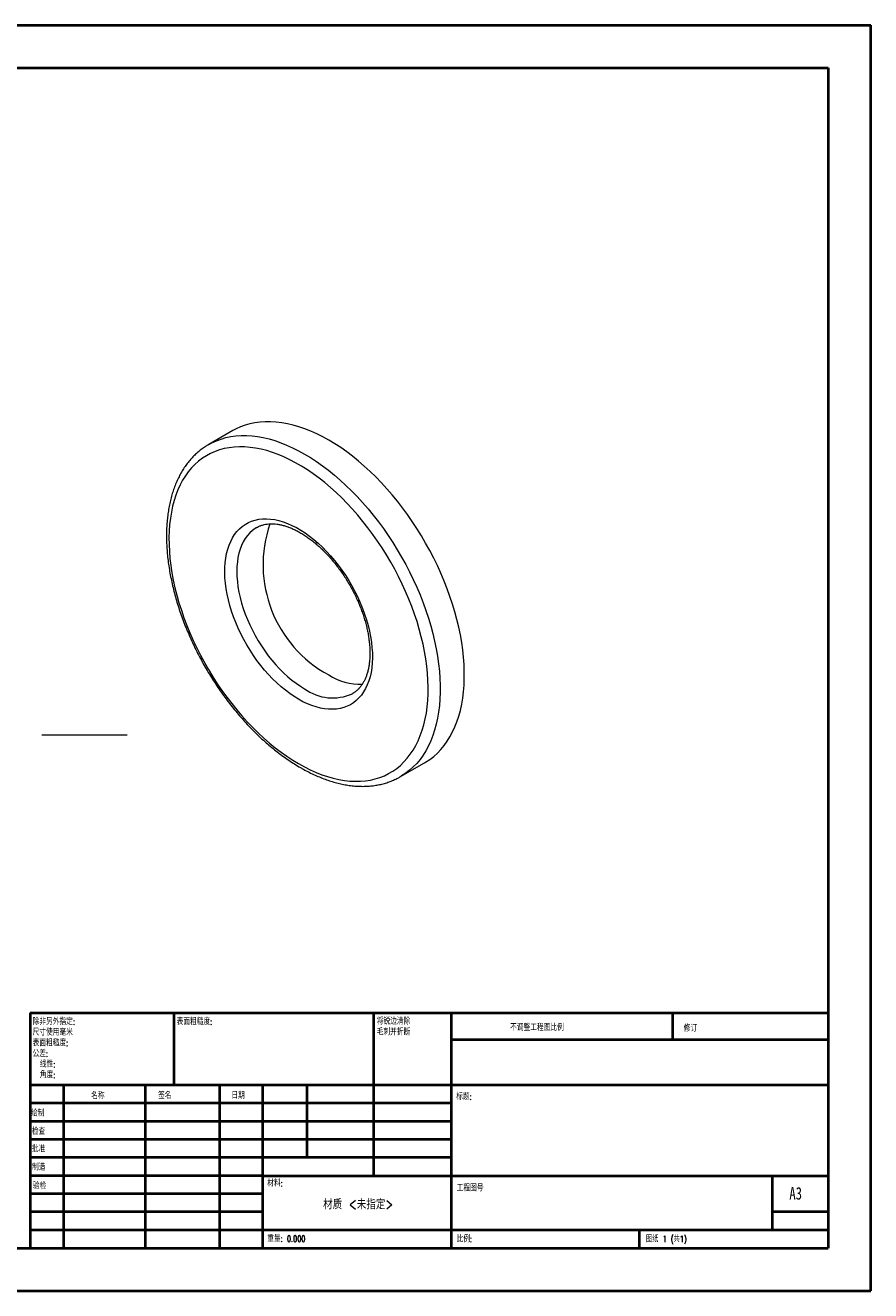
# Model space of a CAD drawing. Header units: millimetres. Extents: x 0 to 420, y 0 to 297.
# Tile 2 of 2: x 222 to 420, y 0 to 297. Entities that reach past the tile are written whole.
import ezdxf

# ---------------------------------------------------------------- set-up
doc = ezdxf.new("R2010")
doc.units = ezdxf.units.MM
doc.styles.add('SLDTEXTSTYLE0', font='TXT', dxfattribs={"width": 0.75, "bigfont": 'bigfont'})
doc.styles.add('SLDTEXTSTYLE1', font='TXT', dxfattribs={"width": 0.75})
doc.styles.add('SLDTEXTSTYLE2', font='TXT', dxfattribs={"width": 0.694444, "bigfont": 'bigfont'})

# ---------------------------------------------------------------- blocks, each defined once
blk = doc.blocks.new('SW_NOTE_0')
at = {"color": 0, "linetype": 'Continuous', "lineweight": 0, "char_height": 1.5, "attachment_point": 1, "style": 'SLDTEXTSTYLE0'}
for s, insert in [('\\M+18FAB锐边\\M+190B4\\M+18F9C', (0, 1.93)), ('\\M+196D1\\M+18E68\\M+19BF3\\M+190DC\\M+19266', (0, -0.57))]:
    blk.add_mtext(s, dxfattribs=dict(at, insert=insert))
blk = doc.blocks.new('SW_NOTE_1')
at = {"color": 0, "linetype": 'Continuous', "lineweight": 0, "char_height": 1.5, "attachment_point": 1, "style": 'SLDTEXTSTYLE0'}
for s, insert in [('\\M+18F9C\\M+194F1另\\M+18A4F\\M+18E77\\M+192E8:', (0, 1.93)), ('\\M+18EDA\\M+190A1\\M+18E67\\M+19770\\M+19F7C\\M+195C4', (0, -0.57)), ('\\M+1955C\\M+196CA\\M+19165糙\\M+19378:', (0, -3.07)), ('\\M+18CF6\\M+18DB7:', (0, -5.57)), ('线\\M+190AB:', (1.69, -8.07)), ('\\M+18A70\\M+19378:', (1.69, -10.57))]:
    blk.add_mtext(s, dxfattribs=dict(at, insert=insert))
blk = doc.blocks.new('SW_CENTERMARKSYMBOL_0')
at = {"color": 0, "linetype": 'Continuous', "lineweight": 0}
for p, q in [((0, 50), (0, 70)), ((0, 0), (0, 25)), ((-50, 0), (-70, 0)), ((0, 0), (-25, 0)), ((0, 0), (0, -25)), ((0, 0), (25, 0)), ((50, 0), (70, 0)), ((0, -50), (0, -70))]:
    blk.add_line(p, q, dxfattribs=at)

msp = doc.modelspace()

# ---------------------------------------------------------------- linework, layer by layer
at = {"color": 7, "linetype": 'Continuous', "lineweight": 40}
for p, q in [((0.08, 297.21), (420.08, 297.21)), ((420.08, 0.21), (420.08, 297.21)), ((25.08, 287.21), (410.08, 287.21)), ((410.08, 287.21), (410.08, 10.21)), ((222.88, 65.46), (410.08, 65.46)), ((222.88, 65.46), (222.88, 10.21)), ((256.68, 48.46), (256.68, 65.46)), ((303.48, 65.46), (303.48, 27.21)), ((321.68, 65.46), (321.68, 10.21)), ((373.68, 59.09), (373.68, 65.46)), ((410.08, 59.09), (321.68, 59.09)), ((410.08, 48.46), (222.88, 48.46)), ((230.68, 48.46), (230.68, 10.21)), ((249.87, 48.46), (249.87, 10.21)), ((267.28, 48.46), (267.28, 10.21)), ((277.48, 10.21), (277.48, 48.46)), ((287.88, 31.46), (287.88, 48.46)), ((321.68, 44.21), (222.88, 44.21)), ((321.68, 39.96), (222.88, 39.96)), ((321.68, 35.71), (222.88, 35.71)), ((321.68, 31.46), (222.88, 31.46)), ((277.48, 27.21), (222.88, 27.21)), ((277.48, 27.21), (410.08, 27.21)), ((397.08, 14.46), (397.08, 27.21)), ((277.48, 22.96), (222.88, 22.96)), ((277.48, 18.71), (222.88, 18.71)), ((410.08, 18.71), (397.08, 18.71)), ((222.88, 14.46), (410.08, 14.46)), ((365.88, 10.21), (365.88, 14.46)), ((25.08, 10.21), (410.08, 10.21)), ((0.08, 0.21), (420.08, 0.21))]:
    msp.add_line(p, q, dxfattribs=at)
at = {"color": 7, "linetype": 'Continuous', "lineweight": 15}
for p, q in [((270.44, 202.08), (264.78, 198.82)), ((264.78, 198.82), (264.81, 198.83)), ((298.49, 140.34), (298.53, 140.36)), ((309.78, 120.87), (315.43, 124.14)), ((309.82, 120.9), (309.78, 120.87))]:
    msp.add_line(p, q, dxfattribs=at)
at = {"color": 7, "linetype": 'Continuous', "lineweight": 15, "flags": 128}
for points in [[(315.43, 124.14), (315.68, 124.29), (316.65, 124.92), (317.56, 125.62), (318.43, 126.4), (319.25, 127.26), (320.01, 128.18), (320.73, 129.17), (321.38, 130.23), (321.99, 131.35), (322.53, 132.53), (323.02, 133.77), (323.45, 135.07), (323.82, 136.43), (324.13, 137.84), (324.38, 139.29), (324.56, 140.8), (324.69, 142.35), (324.75, 143.93), (324.75, 145.56), (324.69, 147.22), (324.56, 148.91), (324.38, 150.63), (324.13, 152.37), (323.82, 154.14), (323.45, 155.92), (323.02, 157.72), (322.53, 159.52), (321.99, 161.34), (321.38, 163.15), (320.73, 164.97), (320.01, 166.78), (319.25, 168.59), (318.43, 170.39), (317.56, 172.17), (316.65, 173.93), (315.68, 175.67), (314.68, 177.39), (313.63, 179.08), (312.54, 180.74), (311.41, 182.36), (310.25, 183.95), (309.05, 185.49), (307.82, 187), (306.56, 188.45), (305.28, 189.86), (303.97, 191.21), (302.64, 192.51), (301.29, 193.75), (299.92, 194.93), (298.54, 196.05), (297.15, 197.1), (295.75, 198.09), (294.34, 199.01), (292.94, 199.86), (291.53, 200.63), (290.12, 201.34), (288.73, 201.96), (287.33, 202.52), (285.95, 202.99), (284.59, 203.39), (283.24, 203.71), (281.91, 203.94), (280.6, 204.1), (279.31, 204.18), (278.05, 204.18), (276.82, 204.1), (275.63, 203.94), (274.46, 203.69), (273.33, 203.37), (272.24, 202.97), (271.2, 202.49), (270.44, 202.08)], [(285.87, 123.92), (287.24, 123.16), (288.61, 122.48), (289.98, 121.87), (291.33, 121.33), (292.68, 120.88), (294.01, 120.5), (295.33, 120.2), (296.62, 119.98), (297.9, 119.84), (299.15, 119.78), (300.37, 119.8), (301.56, 119.9), (302.72, 120.08), (303.85, 120.34), (304.94, 120.67), (305.99, 121.09), (307, 121.58), (307.96, 122.16), (308.89, 122.8), (309.76, 123.52), (310.59, 124.31), (311.36, 125.18), (312.08, 126.11), (312.75, 127.11), (313.37, 128.18), (313.92, 129.3), (314.42, 130.49), (314.87, 131.74), (315.25, 133.04), (315.57, 134.4), (315.84, 135.8), (316.04, 137.26), (316.18, 138.76), (316.25, 140.3), (316.27, 141.87), (316.22, 143.49), (316.11, 145.13), (315.94, 146.81), (315.71, 148.5), (315.42, 150.22), (315.07, 151.96), (314.65, 153.71), (314.18, 155.48), (313.65, 157.25), (313.07, 159.02), (312.42, 160.79), (311.73, 162.56), (310.98, 164.33), (310.18, 166.08), (309.33, 167.82), (308.43, 169.54), (307.49, 171.23), (306.5, 172.91), (305.47, 174.55), (304.4, 176.17), (303.29, 177.74), (302.15, 179.28), (300.97, 180.78), (299.76, 182.24), (298.53, 183.64), (297.26, 185), (295.98, 186.3), (294.67, 187.55), (293.35, 188.74), (292.01, 189.87), (290.66, 190.94), (289.29, 191.94), (287.93, 192.87), (286.55, 193.73), (285.18, 194.53), (283.81, 195.25), (282.44, 195.9), (281.08, 196.47), (279.72, 196.96), (278.38, 197.38), (277.06, 197.72), (275.75, 197.98), (274.47, 198.16), (273.21, 198.26), (271.97, 198.28), (270.76, 198.22), (269.59, 198.08), (268.44, 197.86), (267.33, 197.56), (266.26, 197.19), (265.23, 196.73), (264.24, 196.2), (263.3, 195.59), (262.4, 194.91), (261.55, 194.15), (260.75, 193.32), (260, 192.42), (259.31, 191.46), (258.67, 190.42), (258.08, 189.33), (257.55, 188.17), (257.08, 186.95), (256.67, 185.67), (256.31, 184.34), (256.02, 182.96), (255.79, 181.53), (255.62, 180.06), (255.51, 178.54), (255.46, 176.98), (255.48, 175.38), (255.56, 173.75), (255.69, 172.09), (255.9, 170.41), (256.16, 168.7), (256.48, 166.97), (256.86, 165.22), (257.31, 163.47), (257.81, 161.7), (258.37, 159.93), (258.98, 158.15), (259.65, 156.38), (260.37, 154.61), (261.15, 152.85), (261.97, 151.11), (262.85, 149.38), (263.77, 147.67), (264.73, 145.98), (265.74, 144.32), (266.79, 142.69), (267.88, 141.1), (269.01, 139.54), (270.17, 138.02), (271.36, 136.54), (272.58, 135.11), (273.83, 133.73), (275.11, 132.4), (276.4, 131.12), (277.72, 129.9), (279.05, 128.74), (280.4, 127.65), (281.76, 126.61), (283.12, 125.65), (284.49, 124.75), (285.87, 123.92)], [(285.87, 139.02), (284.83, 139.66), (283.8, 140.36), (282.77, 141.13), (281.76, 141.97), (280.76, 142.86), (279.78, 143.81), (278.82, 144.82), (277.89, 145.88), (276.98, 146.99), (276.11, 148.13), (275.27, 149.32), (274.47, 150.54), (273.71, 151.8), (272.99, 153.08), (272.32, 154.38), (271.7, 155.69), (271.13, 157.02), (270.61, 158.36), (270.15, 159.69), (269.74, 161.03), (269.39, 162.36), (269.1, 163.68), (268.87, 164.98), (268.7, 166.25), (268.59, 167.51), (268.54, 168.73), (268.56, 169.92), (268.64, 171.07), (268.78, 172.17), (268.98, 173.23), (269.24, 174.24), (269.56, 175.19), (269.94, 176.09), (270.37, 176.92), (270.86, 177.69), (271.41, 178.4), (272, 179.03), (272.65, 179.59), (273.34, 180.08), (274.08, 180.5), (274.86, 180.83), (275.68, 181.09), (276.54, 181.27), (277.43, 181.37), (278.35, 181.39), (279.3, 181.33), (280.27, 181.19), (281.26, 180.97), (282.26, 180.68), (283.28, 180.3), (284.31, 179.85), (285.35, 179.32), (286.38, 178.73), (287.42, 178.06), (288.45, 177.32), (289.47, 176.52), (290.47, 175.65), (291.47, 174.73), (292.44, 173.75), (293.38, 172.71), (294.3, 171.63), (295.19, 170.5), (296.05, 169.34), (296.87, 168.13), (297.65, 166.89), (298.39, 165.63), (299.08, 164.34), (299.73, 163.03), (300.32, 161.7), (300.87, 160.37), (301.36, 159.03), (301.8, 157.7), (302.17, 156.36), (302.49, 155.04), (302.76, 153.73), (302.96, 152.44), (303.09, 151.17), (303.17, 149.94), (303.19, 148.73), (303.14, 147.56), (303.03, 146.43), (302.86, 145.35), (302.63, 144.32), (302.34, 143.34), (301.99, 142.41), (301.58, 141.55), (301.12, 140.74), (300.6, 140.01), (300.03, 139.34), (299.41, 138.74), (298.74, 138.21), (298.02, 137.76), (297.26, 137.38), (296.46, 137.09), (295.62, 136.87), (294.75, 136.73), (293.85, 136.67), (292.91, 136.69), (291.95, 136.79), (290.97, 136.96), (289.97, 137.22), (288.96, 137.56), (287.93, 137.97), (286.9, 138.46), (285.87, 139.02)]]:
    msp.add_lwpolyline(points, dxfattribs=at)
at = {"color": 8, "linetype": 'Continuous', "lineweight": 15, "flags": 128}
for points in [[(264.81, 198.83), (265.54, 199.23), (266.59, 199.7), (267.68, 200.11), (268.81, 200.43), (269.97, 200.67), (271.17, 200.83), (272.4, 200.91), (273.66, 200.92), (274.94, 200.84), (276.25, 200.68), (277.58, 200.44), (278.93, 200.12), (280.3, 199.73), (281.68, 199.25), (283.07, 198.7), (284.47, 198.07), (285.87, 197.37), (287.28, 196.59), (288.69, 195.74), (290.09, 194.82), (291.49, 193.84), (292.88, 192.78), (294.26, 191.66), (295.63, 190.48), (296.98, 189.24), (298.31, 187.94), (299.62, 186.59), (300.9, 185.19), (302.16, 183.73), (303.39, 182.23), (304.59, 180.68), (305.75, 179.1), (306.88, 177.47), (307.97, 175.81), (309.02, 174.12), (310.03, 172.41), (310.99, 170.66), (311.9, 168.9), (312.77, 167.12), (313.59, 165.32), (314.36, 163.52), (315.07, 161.7), (315.73, 159.89), (316.33, 158.07), (316.88, 156.26), (317.36, 154.45), (317.79, 152.65), (318.16, 150.87), (318.47, 149.11), (318.72, 147.36), (318.91, 145.64), (319.03, 143.95), (319.09, 142.29), (319.09, 140.67), (319.03, 139.08), (318.91, 137.53), (318.72, 136.03), (318.47, 134.57), (318.16, 133.16), (317.79, 131.81), (317.36, 130.51), (316.88, 129.26), (316.33, 128.08), (315.73, 126.96), (315.07, 125.9), (314.36, 124.91), (313.59, 123.99), (312.77, 123.14), (311.9, 122.36), (310.99, 121.65), (310.03, 121.02), (309.82, 120.9)], [(276.04, 179.33), (275.68, 179.12), (275.02, 178.63), (274.41, 178.07), (273.85, 177.44), (273.34, 176.74), (272.88, 175.98), (272.49, 175.15), (272.15, 174.26), (271.87, 173.31), (271.65, 172.31), (271.5, 171.26), (271.4, 170.17), (271.37, 169.03), (271.4, 167.86), (271.5, 166.66), (271.65, 165.42), (271.87, 164.17), (272.15, 162.9), (272.49, 161.62), (272.88, 160.33), (273.34, 159.04), (273.85, 157.76), (274.41, 156.48), (275.02, 155.21), (275.68, 153.96), (276.39, 152.74), (277.14, 151.54), (277.93, 150.38), (278.76, 149.25), (279.62, 148.17), (280.51, 147.13), (281.42, 146.14), (282.36, 145.21), (283.32, 144.33), (284.3, 143.52), (285.29, 142.77), (286.28, 142.09), (287.28, 141.47)]]:
    msp.add_lwpolyline(points, dxfattribs=at)
at = {"color": 7, "linetype": 'Continuous', "lineweight": 15}
for centre, radius, start, end in [((306.97, 170.62), 29.44, 160.9512, 241.5248), ((300.27, 156.2), 13.61, 237.3759, 272.407)]:
    msp.add_arc(centre, radius, start, end, dxfattribs=at)
at = {"color": 8, "linetype": 'Continuous', "lineweight": 15}
msp.add_arc((293.86, 150.56), 11.22, 234.0643, 294.3822, dxfattribs=at)
at = {"color": 7, "linetype": 'Continuous', "lineweight": 15}
for points, knots in [([(264.81, 198.83), (264.52, 198.66), (263.9, 198.29), (263.01, 197.65), (262.13, 196.93), (261.29, 196.14), (260.5, 195.29), (259.75, 194.37), (259.05, 193.4), (258.4, 192.36), (257.81, 191.27), (257.26, 190.12), (256.77, 188.91), (256.33, 187.66), (255.95, 186.35), (255.63, 185), (255.36, 183.6), (255.15, 182.16), (255, 180.68), (254.9, 179.17), (254.87, 177.62), (254.89, 176.04), (254.96, 174.43), (255.1, 172.8), (255.29, 171.15), (255.54, 169.48), (255.85, 167.8), (256.2, 166.1), (256.62, 164.39), (257.08, 162.67), (257.6, 160.95), (258.17, 159.23), (258.79, 157.5), (259.46, 155.79), (260.18, 154.08), (260.95, 152.38), (261.75, 150.69), (262.61, 149.02), (263.5, 147.37), (264.44, 145.74), (265.42, 144.13), (266.43, 142.56), (267.48, 141.01), (268.57, 139.49), (269.68, 138.01), (270.83, 136.56), (272.01, 135.16), (273.21, 133.8), (274.44, 132.48), (275.69, 131.21), (276.96, 129.99), (278.25, 128.82), (279.55, 127.71), (280.87, 126.65), (282.2, 125.65), (283.55, 124.71), (284.91, 123.82), (285.82, 123.27), (286.28, 123)], [0, 0, 0, 0, 0.015514, 0.032761, 0.05002, 0.06731, 0.084648, 0.102048, 0.11952, 0.137071, 0.154701, 0.172409, 0.190189, 0.208033, 0.225932, 0.243876, 0.261855, 0.279862, 0.297887, 0.315924, 0.333968, 0.352012, 0.370055, 0.388093, 0.406124, 0.424148, 0.442165, 0.460173, 0.478173, 0.496165, 0.51415, 0.532128, 0.5501, 0.568066, 0.586028, 0.603986, 0.621941, 0.639894, 0.657845, 0.675796, 0.693747, 0.711698, 0.729652, 0.747608, 0.765567, 0.78353, 0.801498, 0.819472, 0.837453, 0.855441, 0.873438, 0.891442, 0.909456, 0.92748, 0.945513, 0.963556, 0.981608, 1, 1, 1, 1]), ([(276.04, 179.33), (276.17, 179.4), (276.51, 179.6), (277.09, 179.83), (277.77, 180.03), (278.49, 180.16), (279.23, 180.22), (280, 180.21), (280.8, 180.14), (281.61, 180), (282.45, 179.79), (283.3, 179.52), (284.18, 179.18), (285.06, 178.78), (285.96, 178.31), (286.86, 177.78), (287.77, 177.19), (288.68, 176.54), (289.58, 175.83), (290.48, 175.06), (291.37, 174.23), (292.24, 173.36), (293.1, 172.44), (293.94, 171.47), (294.75, 170.46), (295.54, 169.41), (296.3, 168.33), (297.02, 167.22), (297.71, 166.08), (298.37, 164.92), (298.98, 163.74), (299.55, 162.54), (300.08, 161.34), (300.56, 160.13), (300.99, 158.91), (301.37, 157.71), (301.7, 156.51), (301.99, 155.32), (302.22, 154.16), (302.39, 153.01), (302.52, 151.89), (302.59, 150.8), (302.61, 149.74), (302.58, 148.72), (302.5, 147.75), (302.37, 146.82), (302.19, 145.93), (301.97, 145.1), (301.7, 144.32), (301.39, 143.6), (301.04, 142.93), (300.65, 142.31), (300.21, 141.75), (299.74, 141.25), (299.22, 140.81), (298.8, 140.51), (298.55, 140.38), (298.5, 140.35)], [0, 0, 0, 0, 0.013575, 0.033953, 0.054136, 0.073958, 0.093374, 0.112419, 0.131168, 0.149694, 0.168066, 0.186336, 0.204545, 0.222722, 0.24089, 0.259058, 0.277238, 0.295435, 0.313655, 0.331898, 0.350165, 0.368455, 0.386766, 0.405096, 0.423443, 0.441803, 0.460174, 0.478553, 0.496937, 0.515323, 0.533708, 0.552088, 0.57046, 0.588821, 0.607168, 0.625497, 0.643808, 0.662095, 0.680358, 0.698594, 0.716803, 0.734983, 0.753137, 0.771267, 0.78938, 0.807486, 0.825595, 0.843726, 0.861907, 0.880176, 0.89858, 0.917182, 0.93605, 0.955258, 0.974857, 0.99485, 1, 1, 1, 1]), ([(286.28, 123), (286.52, 122.87), (287.21, 122.47), (288.36, 121.87), (289.72, 121.22), (291.08, 120.64), (292.43, 120.13), (293.78, 119.69), (295.12, 119.32), (296.44, 119.02), (297.75, 118.8), (299.05, 118.66), (300.32, 118.59), (301.56, 118.59), (302.79, 118.67), (303.98, 118.82), (305.14, 119.05), (306.27, 119.35), (307.36, 119.71), (308.41, 120.16), (309.23, 120.56), (309.69, 120.83), (309.82, 120.91)], [0, 0, 0, 0, 0.028361, 0.082027, 0.135712, 0.189391, 0.24305, 0.29667, 0.350228, 0.4037, 0.457056, 0.510265, 0.563297, 0.616124, 0.668721, 0.721075, 0.773182, 0.82505, 0.876702, 0.928173, 0.979509, 1, 1, 1, 1])]:
    msp.add_open_spline(points, degree=3, knots=knots, dxfattribs=at)

# ---------------------------------------------------------------- block references
at = {"color": 7, "linetype": 'Continuous', "lineweight": 0}
for name, p in [('SW_CENTERMARKSYMBOL_0', (175.64, 130.69)), ('SW_NOTE_1', (223.47, 62.2)), ('SW_NOTE_0', (304.19, 62.28))]:
    msp.add_blockref(name, p, dxfattribs=at)

# ---------------------------------------------------------------- texts
for s, insert, char_height, attachment_point, style in [('\\M+1955C\\M+196CA\\M+19165糙\\M+19378:', (257.25, 64.13), 1.5, 1, 'SLDTEXTSTYLE0'), ('\\M+19573调\\M+190AE\\M+18D48\\M+192F6图\\M+194E4\\M+197E1', (335.49, 62.75), 1.5, 1, 'SLDTEXTSTYLE0'), ('\\M+18F43订', (376.21, 62.55), 1.5, 1, 'SLDTEXTSTYLE0'), ('\\M+196BC\\M+18FCC', (237.2, 46.72), 1.5, 1, 'SLDTEXTSTYLE0'), ('签\\M+196BC', (252.91, 46.78), 1.5, 1, 'SLDTEXTSTYLE0'), ('\\M+193FA\\M+18AFA', (270.09, 46.79), 1.5, 1, 'SLDTEXTSTYLE0'), ('标题:', (322.84, 46.49), 1.5, 1, 'SLDTEXTSTYLE0'), ('绘\\M+190A7', (223.09, 42.64), 1.5, 1, 'SLDTEXTSTYLE0'), ('检查', (223.29, 38.37), 1.5, 1, 'SLDTEXTSTYLE0'), ('\\M+194E1\\M+18F79', (223.28, 34.28), 1.5, 1, 'SLDTEXTSTYLE0'), ('\\M+190A7\\M+191A2', (223.33, 29.95), 1.5, 1, 'SLDTEXTSTYLE0'), ('验检', (223.55, 25.56), 1.5, 1, 'SLDTEXTSTYLE0'), ('\\M+18DDE\\M+197BF:', (278.52, 26.2), 1.5, 1, 'SLDTEXTSTYLE0'), ('\\M+18D48\\M+192F6图\\M+18D86', (322.95, 25.08), 1.5, 1, 'SLDTEXTSTYLE0'), ('A3', (401, 24.52), 2.91, 1, 'SLDTEXTSTYLE1'), ('\\M+18DDE质 <\\M+196A2\\M+18E77\\M+192E8>', (299.85, 21.7), 2.3813, 2, 'SLDTEXTSTYLE0'), ('\\M+18F64\\M+197CA: 0.000', (278.5, 13.16), 1.4986, 1, 'SLDTEXTSTYLE0'), ('\\M+194E4\\M+197E1:', (322.95, 13.11), 1.5, 1, 'SLDTEXTSTYLE0'), ('图纸 1 (\\M+18BA41)', (367.36, 13.11), 1.5, 1, 'SLDTEXTSTYLE2')]:
    msp.add_mtext(s, dxfattribs=dict(at, insert=insert, char_height=char_height, attachment_point=attachment_point, style=style))

doc.saveas('drawing.dxf')
